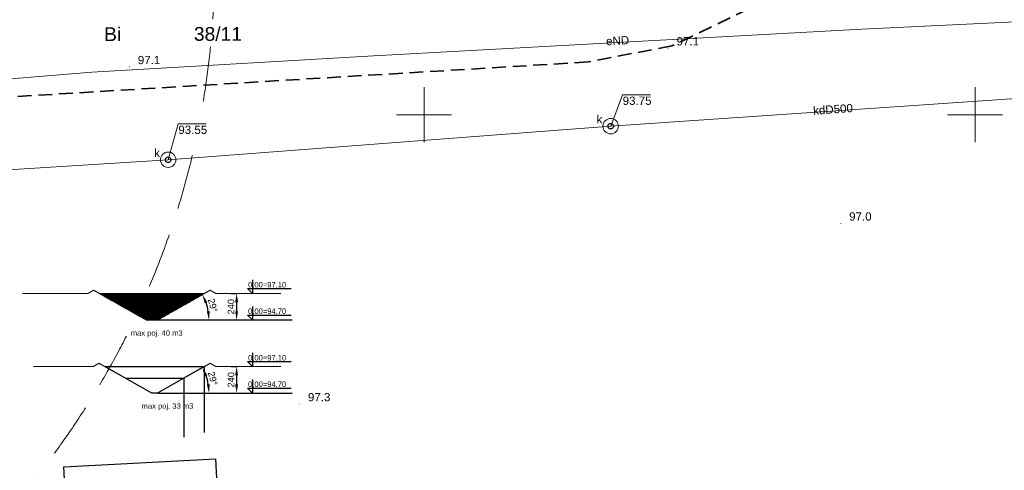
# Model space of a CAD drawing. Extents: x 7422214 to 7520672, y 5676479 to 5816239.
# Tile 28 of 42: x 7484705 to 7493641, y 5772619 to 5776709. Entities that reach past the tile are written whole.
import ezdxf
from ezdxf.enums import TextEntityAlignment as Align

# ---------------------------------------------------------------- set-up
doc = ezdxf.new("R2010")
doc.units = 0
doc.header["$PDSIZE"] = 0.75
doc.linetypes.add('BORDER', pattern=[1.75, 0.5, -0.25, 0.5, -0.25, 0, -0.25])
doc.linetypes.add('HIDDEN', pattern=[0.375, 0.25, -0.125])
doc.layers.get('0').update_dxf_attribs({"linetype": 'CONTINUOUS'})
doc.layers.get('DEFPOINTS').update_dxf_attribs({"linetype": 'CONTINUOUS'})
for name, color, linetype, lineweight in [('!!mapa dcp', 254, 'CONTINUOUS', 25), ('- AGP-1_WYMIARY', 230, 'CONTINUOUS', 9), ('A_WYMIARY P.P.', 230, 'CONTINUOUS', 9)]:
    doc.layers.add(name, color=color, linetype=linetype, lineweight=lineweight)
doc.layers.add('!Koty wysokościowe', color=6, linetype='CONTINUOUS')
doc.layers.add('A-Zbiorniki', color=8, linetype='CONTINUOUS')
doc.styles.add('Arial', font='arial.ttf')
doc.styles.add('Arial_4', font='arial.ttf', dxfattribs={"height": 122.941617})
doc.dimstyles.new('WYM50-ANETA 0.0', dxfattribs={"dimscale": 2, "dimtxt": 10, "dimasz": 0.8, "dimexe": 6, "dimexo": 30, "dimgap": 2, "dimtad": 1, "dimdec": 0, "dimzin": 9, "dimdsep": 46, "dimtxsty": 'Arial', "dimblk": 'WW', "dimcen": 0, "dimdle": 6, "dimse1": 1, "dimse2": 1, "dimclrt": 7, "dimadec": 0, "dimazin": 0, "dimtfac": 1, "dimtdec": 0, "dimtix": 1, "dimtmove": 2, "dimatfit": 3, "dimldrblk": 'WW', "dimfxl": 1, "dimtolj": 1, "dimtzin": 0, "dimarcsym": 0})

# ---------------------------------------------------------------- blocks, each defined once
blk = doc.blocks.new('GSPWPN1')
blk.add_hatch(color=0).paths.add_polyline_path([(-0.045, 0), (-0.043467, -0.011647), (-0.038971, -0.0225), (-0.03182, -0.03182), (-0.0225, -0.038971), (-0.011647, -0.043467), (0, -0.045), (0.011647, -0.043467), (0.0225, -0.038971), (0.03182, -0.03182), (0.038971, -0.0225), (0.043467, -0.011647), (0.045, 0), (0.043467, 0.011647), (0.038971, 0.0225), (0.03182, 0.03182), (0.0225, 0.038971), (0.011647, 0.043467), (0, 0.045), (-0.011647, 0.043467), (-0.0225, 0.038971), (-0.03182, 0.03182), (-0.038971, 0.0225), (-0.043467, 0.011647)])
blk = doc.blocks.new('GUPKSH1')
blk.add_hatch(color=0).paths.add_polyline_path([(-0.045, 0), (-0.043467, -0.011647), (-0.038971, -0.0225), (-0.03182, -0.03182), (-0.0225, -0.038971), (-0.011647, -0.043467), (0, -0.045), (0.011647, -0.043467), (0.0225, -0.038971), (0.03182, -0.03182), (0.038971, -0.0225), (0.043467, -0.011647), (0.045, 0), (0.043467, 0.011647), (0.038971, 0.0225), (0.03182, 0.03182), (0.0225, 0.038971), (0.011647, 0.043467), (0, 0.045), (-0.011647, 0.043467), (-0.0225, 0.038971), (-0.03182, 0.03182), (-0.038971, 0.0225), (-0.043467, 0.011647)])
blk = doc.blocks.new('GUPKSD1_1')
at = {"color": 0}
blk.add_lwpolyline([(0, 0.25), (0.064705, 0.241481), (0.125, 0.216506), (0.176777, 0.176777), (0.216506, 0.125), (0.241481, 0.064705), (0.25, 0), (0.241481, -0.064705), (0.216506, -0.125), (0.176777, -0.176777), (0.125, -0.216506), (0.064705, -0.241481), (0, -0.25), (-0.064705, -0.241481), (-0.125, -0.216506), (-0.176777, -0.176777), (-0.216506, -0.125), (-0.241481, -0.064705), (-0.25, 0), (-0.241481, 0.064705), (-0.216506, 0.125), (-0.176777, 0.176777), (-0.125, 0.216506), (-0.064705, 0.241481)], close=True, dxfattribs=at)
blk = doc.blocks.new('mapa dcp')
at = {"layer": '!!mapa dcp', "color": 252, "linetype": 'HIDDEN', "lineweight": 35, "ltscale": 500}
blk.add_lwpolyline([(18291.9, 6913.1), (18655.9, 6231.1), (18697.5, 5474.8), (18953.6, 1676.6), (19009.2, 646.9), (18909.9, -55.9), (18469.9, -690.9), (17881.9, -1192.9), (17184.9, -1527.9), (16425.9, -1673.9), (6310.9, -2285.9), (5840.9, -2276.9), (5087.9, -2103.9), (3144.9, -1383.9), (2739.9, -1198.9), (2115.9, -741.9), (531.9, 769.1)], dxfattribs=at)
at = {"layer": '!!mapa dcp', "color": 252, "linetype": 'Continuous', "lineweight": 18}
for points in [[(7054.9, -2048.6), (8390.6, -2010), (9897.7, -1931.8), (11921.6, -1765.3), (13437.8, -1678), (14475.7, -1618.2), (18909.6, -1375.4), (20807.4, -1286.5), (22453.3, -1271.1), (24323.6, -1163.1), (28653.6, -925.8)], [(28648.7, -1380.3), (24623.6, -1664.3), (20666, -1982.5), (16629.2, -2257), (12613.5, -2561.5), (9075.8, -2783.5), (7947.6, -2919.4), (7347.8, -2933.7)]]:
    blk.add_lwpolyline(points, dxfattribs=at)
at = {"layer": '!!mapa dcp', "color": 252, "linetype": 'Continuous', "lineweight": 18, "flags": 128}
for points in [[(14935.9, -2152.9), (14935.9, -1902.9)], [(19935.9, -2152.9), (19935.9, -1902.9)], [(15185.9, -2152.9), (14685.9, -2152.9)], [(15185.9, -2152.9), (14685.9, -2152.9)], [(14935.9, -2152.9), (14935.9, -2402.9)], [(20185.9, -2152.9), (19685.9, -2152.9)], [(20185.9, -2152.9), (19685.9, -2152.9)], [(19935.9, -2152.9), (19935.9, -2402.9)]]:
    blk.add_lwpolyline(points, dxfattribs=at)
at = {"layer": '!!mapa dcp', "color": 252, "linetype": 'Continuous', "lineweight": 13, "flags": 128}
for points in [[(16629.2, -2257), (16737.7, -1971.2), (16989.7, -1971.2)], [(12613.5, -2561.5), (12705.1, -2235), (12957.1, -2235)]]:
    blk.add_lwpolyline(points, dxfattribs=at)
at = {"layer": '!!mapa dcp', "color": 252, "linetype": 'Continuous', "lineweight": 18}
for points in [[(16629.2, -2327, -1), (16629.2, -2187, -1)], [(12613.5, -2631.5, -1), (12613.5, -2491.5, -1)]]:
    blk.add_lwpolyline(points, format="xyb", close=True, dxfattribs=at)
at = {"layer": '!!mapa dcp', "color": 252, "linetype": 'Continuous', "lineweight": 5, "xscale": 100, "yscale": 100, "zscale": 100}
for name, p in [('GSPWPN1', (17151.9, -1548.9)), ('GSPWPN1', (12262.9, -1718.9)), ('GUPKSH1', (16629.2, -2257)), ('GUPKSH1', (12613.5, -2561.5)), ('GSPWPN1', (18718.3, -3138.7)), ('GSPWPN1', (13806.4, -4778.4))]:
    blk.add_blockref(name, p, dxfattribs=at)
at = {"layer": '!!mapa dcp', "color": 252, "linetype": 'Continuous', "lineweight": 18, "xscale": 100, "yscale": 100, "zscale": 100}
for p in [(16629.2, -2257), (12613.5, -2561.5)]:
    blk.add_blockref('GUPKSD1_1', p, dxfattribs=at)
at = {"layer": '!!mapa dcp', "color": 252, "linetype": 'Continuous', "lineweight": 0, "style": 'Arial'}
for s, p in [('Bi', (12109.3, -1484.1)), ('38/11', (13064.9, -1482.1))]:
    blk.add_text(s, height=125, dxfattribs=at).set_placement(p, align=Align.CENTER)
for s, rotation, p in [('eND', 3.13453, (16693.8, -1517.9)), ('kdD500', 3.88954, (18649, -2140.9))]:
    blk.add_text(s, height=75, rotation=rotation, dxfattribs=at).set_placement(p, align=Align.CENTER)
for s, p in [('97.1', (17226.9, -1523.9)), ('97.1', (12337.9, -1693.9)), ('97.0', (18793.3, -3113.7)), ('97.3', (13881.4, -4753.4))]:
    blk.add_text(s, height=75, dxfattribs=at).set_placement(p)
for s, p in [('93.75', (16737.7, -2063.4)), ('93.55', (12705.1, -2327.3))]:
    blk.add_text(s, height=75, rotation=360, dxfattribs=at).set_placement(p)
for p in [(16554.2, -2232), (12538.5, -2536.5)]:
    blk.add_text('k', height=75, dxfattribs=at).set_placement(p, align=Align.RIGHT)
blk = doc.blocks.new('*D51')
at = {"layer": 'A_WYMIARY P.P.', "color": 0, "linetype": 'Continuous', "lineweight": -2, "transparency": 16777216}
for p, q in [((7486623.4, 5774223.4), (7486677.8, 5774223.4)), ((7486673.8, 5774143.4), (7486673.8, 5774063.4)), ((7486623.4, 5773983.4), (7486677.8, 5773983.4))]:
    blk.add_line(p, q, dxfattribs=at)
at = {"layer": 'A_WYMIARY P.P.', "color": 0, "linetype": 'Continuous', "transparency": 16777216}
for points in [[(7486660.4, 5774143.4), (7486687.1, 5774143.4), (7486673.8, 5774223.4)], [(7486660.4, 5774063.4), (7486687.1, 5774063.4), (7486673.8, 5773983.4)]]:
    blk.add_solid(points, dxfattribs=at)
at = {"layer": 'DEFPOINTS', "color": 0, "linetype": 'Continuous', "transparency": 16777216}
for p in [(7486619.4, 5774223.4), (7486619.4, 5773983.4), (7486673.8, 5773983.4)]:
    blk.add_point(p, dxfattribs=at)
at = {"layer": 'A_WYMIARY P.P.', "color": 1, "linetype": 'Continuous', "transparency": 16777216, "insert": (7486623.1, 5774103.4), "char_height": 60, "attachment_point": 5, "rotation": 90, "style": 'Arial'}
blk.add_mtext('\\A1;240', dxfattribs=at)
blk = doc.blocks.new('WW')
at = {"color": 80, "ltscale": 2}
blk.add_line((3, 3), (-3, -3), dxfattribs=at)
at = {"ltscale": 2}
for p, q in [((0, -3), (0, 3)), ((-3, 0), (3, 0))]:
    blk.add_line(p, q, dxfattribs=at)
blk = doc.blocks.new('*D52')
at = {"layer": 'A_WYMIARY P.P.', "color": 0, "linetype": 'Continuous', "lineweight": -2, "transparency": 16777216}
blk.add_arc((7485955, 5773983.4), 468.4, 9.79756, 19.64268, dxfattribs=at)
at = {"layer": 'A_WYMIARY P.P.', "color": 0, "linetype": 'Continuous', "transparency": 16777216}
for points in [[(7486384, 5774135.3), (7486408.3, 5774146.4), (7486362.9, 5774213.6)], [(7486429.8, 5774064.2), (7486403.3, 5774061.9), (7486423.4, 5773983.4)]]:
    blk.add_solid(points, dxfattribs=at)
at = {"layer": 'DEFPOINTS', "color": 0, "linetype": 'Continuous', "transparency": 16777216}
for p in [(7486486.5, 5774283.4), (7486416.5, 5774063.2), (7485955, 5773983.4), (7485955, 5773983.4), (7487179.3, 5773983.4)]:
    blk.add_point(p, dxfattribs=at)
at = {"layer": 'A_WYMIARY P.P.', "color": 1, "linetype": 'Continuous', "transparency": 16777216, "insert": (7486457, 5774115.2), "char_height": 60, "attachment_point": 5, "rotation": 284.72012, "style": 'Arial'}
blk.add_mtext('\\A1;29°', dxfattribs=at)
blk = doc.blocks.new('*D54')
at = {"layer": 'A_WYMIARY P.P.', "color": 0, "linetype": 'Continuous', "lineweight": -2, "transparency": 16777216}
for p, q in [((7486623.4, 5773560.5), (7486677.8, 5773560.5)), ((7486673.8, 5773480.5), (7486673.8, 5773400.5)), ((7486623.4, 5773320.5), (7486677.8, 5773320.5))]:
    blk.add_line(p, q, dxfattribs=at)
at = {"layer": 'A_WYMIARY P.P.', "color": 0, "linetype": 'Continuous', "transparency": 16777216}
for points in [[(7486660.4, 5773480.5), (7486687.1, 5773480.5), (7486673.8, 5773560.5)], [(7486660.4, 5773400.5), (7486687.1, 5773400.5), (7486673.8, 5773320.5)]]:
    blk.add_solid(points, dxfattribs=at)
at = {"layer": 'DEFPOINTS', "color": 0, "linetype": 'Continuous', "transparency": 16777216}
for p in [(7486619.4, 5773560.5), (7486619.4, 5773320.5), (7486673.8, 5773320.5)]:
    blk.add_point(p, dxfattribs=at)
at = {"layer": 'A_WYMIARY P.P.', "color": 1, "linetype": 'Continuous', "transparency": 16777216, "insert": (7486623.1, 5773440.5), "char_height": 60, "attachment_point": 5, "rotation": 90, "style": 'Arial'}
blk.add_mtext('\\A1;240', dxfattribs=at)
blk = doc.blocks.new('*D53')
at = {"layer": 'A_WYMIARY P.P.', "color": 0, "linetype": 'Continuous', "lineweight": -2, "transparency": 16777216}
blk.add_arc((7485955, 5773320.5), 468.4, 9.79756, 19.64268, dxfattribs=at)
at = {"layer": 'A_WYMIARY P.P.', "color": 0, "linetype": 'Continuous', "transparency": 16777216}
for points in [[(7486384, 5773472.4), (7486408.3, 5773483.5), (7486362.9, 5773550.7)], [(7486429.8, 5773401.4), (7486403.3, 5773399.1), (7486423.4, 5773320.5)]]:
    blk.add_solid(points, dxfattribs=at)
at = {"layer": 'DEFPOINTS', "color": 0, "linetype": 'Continuous', "transparency": 16777216}
for p in [(7486486.5, 5773620.5), (7485955, 5773320.5), (7485955, 5773320.5), (7486416.5, 5773400.4), (7487179.3, 5773320.5)]:
    blk.add_point(p, dxfattribs=at)
at = {"layer": 'A_WYMIARY P.P.', "color": 1, "linetype": 'Continuous', "transparency": 16777216, "insert": (7486457, 5773452.4), "char_height": 60, "attachment_point": 5, "rotation": 284.72012, "style": 'Arial'}
blk.add_mtext('\\A1;29°', dxfattribs=at)

msp = doc.modelspace()

# ---------------------------------------------------------------- hatches: boundary and pattern name
at = {"layer": 'A-Zbiorniki'}
h = msp.add_hatch(dxfattribs=at)
h.set_pattern_fill('ANSI31', color=140, angle=138.08877205)
h.paths.add_polyline_path([(7486380.2, 5774223.4), (7485429.8, 5774223.4), (7485855, 5773983.4), (7485955, 5773983.4)])

# ---------------------------------------------------------------- linework, layer by layer
at = {"layer": '!Koty wysokościowe'}
for points in [[(7486817.5, 5774347.1), (7486817.5, 5774223.4), (7486772.8, 5774268.1), (7487170.1, 5774268.1)], [(7486817.5, 5774107.1), (7486817.5, 5773983.4), (7486772.8, 5774028.1), (7487170.1, 5774028.1)], [(7486817.5, 5773684.2), (7486817.5, 5773560.5), (7486772.8, 5773605.2), (7487170.1, 5773605.2)], [(7486817.5, 5773444.2), (7486817.5, 5773320.5), (7486772.8, 5773365.2), (7487170.1, 5773365.2)]]:
    msp.add_lwpolyline(points, dxfattribs=at)
at = {"layer": '- AGP-1_WYMIARY', "color": 8, "linetype": 'BORDER', "ltscale": 1000}
msp.add_circle((7478973.5, 5777212.1), 7500, dxfattribs=at)
for p, q in [((7485955, 5773983.4), (7487179.3, 5773983.4)), ((7486380.2, 5773560.5), (7486380.2, 5772962)), ((7485664.2, 5773455.5), (7486194.2, 5773455.5)), ((7486194.2, 5773455.5), (7486194.2, 5772919.7)), ((7485955, 5773320.5), (7487179.3, 5773320.5))]:
    msp.add_line(p, q)
at = {"color": 6, "const_width": 10}
for points in [[(7484729.8, 5774223.4), (7485323.4, 5774223.4), (7485376.6, 5774253.4), (7485855, 5773983.4), (7485955, 5773983.4), (7486433.4, 5774253.4), (7486486.5, 5774223.4), (7487076.3, 5774223.4)], [(7484828.2, 5773560.5), (7485371.8, 5773560.5), (7485425, 5773590.5), (7485903.4, 5773320.5), (7485955, 5773320.5), (7486433.4, 5773590.5), (7486486.5, 5773560.5), (7487076.3, 5773560.5)]]:
    msp.add_lwpolyline(points, dxfattribs=at)
for points in [[(7485855, 5773983.4), (7485429.8, 5774223.4), (7486380.2, 5774223.4), (7485955, 5773983.4)], [(7485903.4, 5773320.5), (7485478.1, 5773560.5), (7486380.2, 5773560.5), (7485955, 5773320.5)]]:
    msp.add_lwpolyline(points, close=True)
at = {"layer": 'A-Zbiorniki', "color": 7, "elevation": 0}
msp.add_lwpolyline([(7486522.3, 5771960.2), (7486554.6, 5771347.5), (7485177.8, 5771275.1), (7485105.3, 5772651.9), (7486482.1, 5772724.3), (7486522.3, 5771960.2)], dxfattribs=at)

# ---------------------------------------------------------------- block references
msp.add_blockref('mapa dcp', (7473439.4, 5777999.2))

# ---------------------------------------------------------------- texts
at = {"layer": '!Koty wysokościowe', "char_height": 49.177, "attachment_point": 1, "line_spacing_factor": 0.938532, "style": 'Arial_4'}
for s, insert, width in [('\\pxi-3,l4,t4;0,00=97,10', (7486728.8, 5774328.2), 366.48), ('\\pxi-3,l4,t4;0,00=94,70', (7486728.8, 5774088.2), 366.48), ('\\pxi-3,l4,t4;max poj. 40 m3', (7485664.1, 5773890), 578.829), ('\\pxi-3,l4,t4;0,00=97,10', (7486728.8, 5773665.3), 366.48), ('\\pxi-3,l4,t4;0,00=94,70', (7486728.8, 5773425.3), 366.48), ('\\pxi-3,l4,t4;max poj. 33 m3', (7485762.5, 5773227.2), 578.829)]:
    msp.add_mtext(s, dxfattribs=dict(at, insert=insert, width=width))

# ---------------------------------------------------------------- dimensions: what is measured, and where the dimension line sits
at = {"layer": 'A_WYMIARY P.P.', "color": 242, "linetype": 'Continuous', "true_color": 0xcd2027}
for base, line1, line2, picture, middle in [((7486416.5, 5774063.2), ((7485955, 5773983.4), (7487179.3, 5773983.4)), ((7485955, 5773983.4), (7486486.5, 5774283.4)), '*D52', (7486457, 5774115.2)), ((7486416.5, 5773400.4), ((7485955, 5773320.5), (7487179.3, 5773320.5)), ((7485955, 5773320.5), (7486486.5, 5773620.5)), '*D53', (7486457, 5773452.4))]:
    dim = msp.add_angular_dim_2l(base=base, line1=line1, line2=line2, dimstyle='WYM50-ANETA 0.0', override={"dimtxt": 30, "dimasz": 40, "dimexe": 2, "dimexo": 2, "dimgap": 10, "dimsah": 1, "dimdle": 2, "dimse1": 0, "dimse2": 0, "dimclrt": 1, "dimfxl": 100, "dimfxlon": 1}, dxfattribs=at)
    dim.commit()
    dim.dimension.update_dxf_attribs({"geometry": picture, "text_midpoint": middle})
for base, p1, p2, picture, middle in [((7486673.8, 5773983.4), (7486619.4, 5774223.4), (7486619.4, 5773983.4), '*D51', (7486623.1, 5774103.4)), ((7486673.8, 5773320.5), (7486619.4, 5773560.5), (7486619.4, 5773320.5), '*D54', (7486623.1, 5773440.5))]:
    dim = msp.add_linear_dim(base=base, p1=p1, p2=p2, angle=90, dimstyle='WYM50-ANETA 0.0', override={"dimtxt": 30, "dimasz": 40, "dimexe": 2, "dimexo": 2, "dimgap": 10, "dimsah": 1, "dimdle": 2, "dimse1": 0, "dimse2": 0, "dimclrt": 1, "dimfxl": 100, "dimfxlon": 1}, dxfattribs=at)
    dim.commit()
    dim.dimension.update_dxf_attribs({"geometry": picture, "text_midpoint": middle})

doc.saveas('drawing.dxf')
